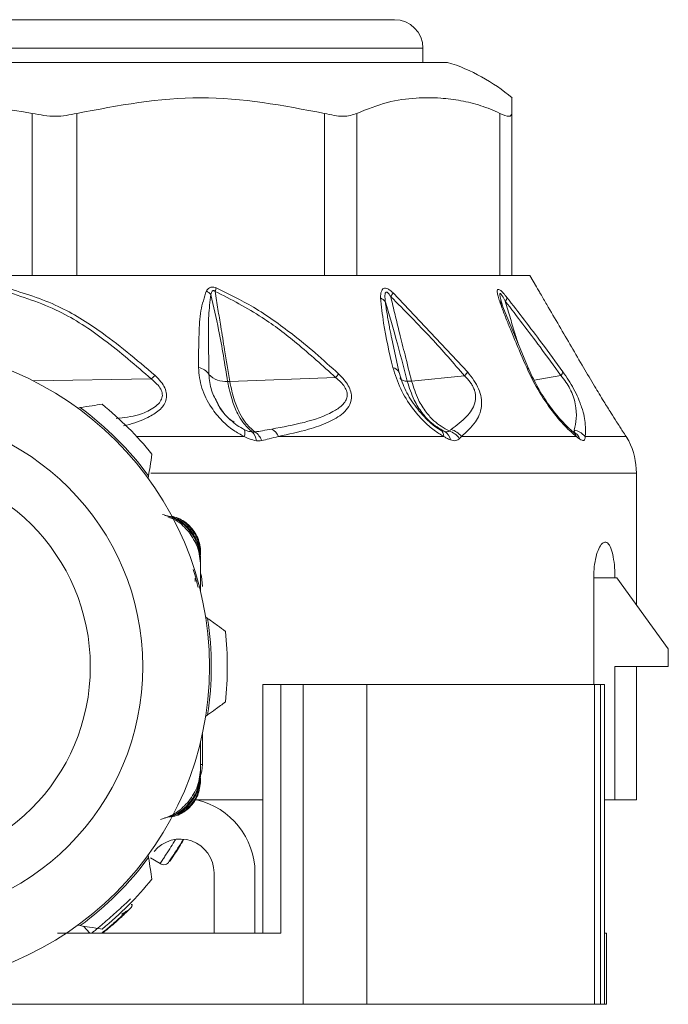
# Model space of a CAD drawing. Header units: millimetres. Extents: x -447 to 1924, y -61 to 422.
# Tile 47 of 62: x 831 to 850, y 153 to 180. Entities that reach past the tile are written whole.
import ezdxf

# ---------------------------------------------------------------- set-up
doc = ezdxf.new("R2010")
doc.units = ezdxf.units.MM

# ---------------------------------------------------------------- blocks, each defined once
blk = doc.blocks.new('Drawing View5')
at = {"color": 7, "linetype": 'Continuous', "lineweight": 18}
for p, q in [((-17.506, 2.201), (-3.306, 2.201)), ((-17.506, 1.401), (-2.506, 1.401)), ((-2.506, 1.001), (-2.506, 1.401)), ((-32.661, 1.001), (-1.816, 1.001)), ((-13.487, -4.999), (-13.487, -0.434)), ((-12.237, -4.999), (-12.237, -0.434)), ((-5.275, -4.999), (-5.275, -0.434)), ((-4.36, -4.999), (-4.36, -0.434)), ((-0.341, -4.999), (-0.341, -0.434)), ((-0.006, -4.999), (-0.006, -0.434)), ((-17.506, -4.999), (-13.244, -4.999)), ((-12.453, -4.999), (-13.244, -4.999)), ((-12.453, -4.999), (-5.071, -4.999)), ((-4.491, -4.999), (-5.071, -4.999)), ((-4.491, -4.999), (-0.23, -4.999)), ((-0.018, -4.999), (-0.23, -4.999)), ((-0.006, -4.999), (0.494, -4.999)), ((0.684, -5.315), (0.494, -4.999)), ((-3.346, -5.486), (-1.249, -7.713)), ((0.479, -7.654), (-0.303, -5.766)), ((-0.184, -5.745), (-0.196, -5.703)), ((-3.187, -7.696), (-3.393, -6.734)), ((-3.182, -7.723), (-3.194, -7.668)), ((-13.456, -7.961), (-10.143, -7.906)), ((-7.936, -7.973), (-4.961, -7.865)), ((-2.825, -7.968), (-1.337, -7.817)), ((0.622, -7.94), (1.371, -7.811)), ((-12.14, -8.712), (-12.209, -8.723)), ((-2.022, -9.333), (-2.16, -9.247)), ((-1.969, -9.36), (-1.979, -9.364)), ((1.776, -9.427), (1.716, -9.389)), ((1.723, -9.392), (1.716, -9.389)), ((-10.554, -9.524), (-7.529, -9.524)), ((-6.569, -9.524), (-1.921, -9.524)), ((-1.426, -9.524), (1.806, -9.524)), ((-10.229, -10.702), (-10.219, -10.633)), ((3.494, -10.553), (-10.158, -10.553)), ((3.494, -14.263), (3.494, -10.553)), ((-8.756, -12.784), (-8.756, -12.858)), ((-8.756, -12.969), (-8.756, -13.043)), ((-8.756, -13.043), (-8.756, -13.154)), ((-8.756, -13.154), (-8.756, -13.892)), ((-8.906, -13.6), (-8.906, -13.512)), ((2.293, -16.499), (2.293, -13.499)), ((2.293, -13.499), (2.89, -13.499)), ((2.94, -13.499), (2.89, -13.499)), ((4.39, -15.499), (2.94, -13.499)), ((-8.558, -14.641), (-8.615, -14.599)), ((4.39, -15.999), (4.39, -15.499)), ((4.39, -15.999), (2.89, -15.999)), ((2.89, -15.999), (2.89, -19.749)), ((3.494, -19.749), (3.494, -15.999)), ((-7.007, -16.499), (-7.007, -23.499)), ((-6.501, -16.499), (-6.501, -23.499)), ((-5.871, -16.499), (-6.501, -16.499)), ((-5.871, -16.499), (-5.871, -25.499)), ((-4.088, -16.499), (-5.871, -16.499)), ((-4.088, -16.499), (-4.088, -25.499)), ((2.32, -16.499), (-4.088, -16.499)), ((2.32, -16.499), (2.32, -25.499)), ((2.488, -16.499), (2.32, -16.499)), ((2.488, -16.499), (2.488, -25.499)), ((2.595, -16.499), (2.488, -16.499)), ((2.595, -16.499), (2.595, -23.499)), ((-8.615, -17.399), (-8.558, -17.357)), ((-8.706, -18.749), (-8.706, -17.886)), ((-8.756, -18.844), (-8.756, -18.105)), ((-8.756, -18.105), (-8.756, -18.955)), ((-8.756, -18.749), (-8.706, -18.749)), ((-8.756, -19.028), (-8.756, -18.955)), ((-8.756, -19.213), (-8.756, -19.139)), ((-8.88, -19.749), (-7.006, -19.749)), ((2.595, -19.749), (2.89, -19.749)), ((2.89, -19.749), (3.494, -19.749)), ((-10.219, -21.365), (-10.229, -21.295)), ((-9.897, -21.542), (-10.165, -21.377)), ((-8.378, -21.799), (-8.378, -23.499)), ((-7.228, -23.499), (-7.228, -21.799)), ((-6.515, -23.499), (-12.777, -23.499)), ((-12.209, -23.275), (-12.14, -23.286)), ((-11.87, -23.499), (-12.045, -23.301)), ((-6.515, -23.499), (-6.501, -23.499)), ((2.595, -23.499), (2.595, -25.499)), ((2.651, -23.499), (2.595, -23.499)), ((2.651, -23.499), (2.651, -25.499)), ((-5.871, -25.499), (-29.14, -25.499)), ((-4.088, -25.499), (-5.871, -25.499)), ((2.32, -25.499), (-4.088, -25.499)), ((2.488, -25.499), (2.32, -25.499)), ((2.595, -25.499), (2.488, -25.499)), ((2.651, -25.499), (2.595, -25.499))]:
    blk.add_line(p, q, dxfattribs=at)
at = {"color": 7, "linetype": 'Continuous', "lineweight": 18, "flags": 128}
for points in [[(-0.277, -5.821), (-0.34, -5.596), (-0.349, -5.537), (-0.344, -5.502), (-0.338, -5.498), (-0.329, -5.502), (-0.317, -5.512), (-0.303, -5.529), (-0.255, -5.604), (-0.191, -5.721), (-0.191, -5.721)], [(-3.186, -7.697), (-3.178, -7.716), (-3.176, -7.721)], [(2.056, -9.524), (2.308, -9.524), (2.53, -9.524), (2.721, -9.524), (2.881, -9.524), (3.01, -9.524), (3.106, -9.524), (3.171, -9.524), (3.205, -9.524)], [(-8.706, -13.749), (-8.735, -13.456), (-8.756, -13.365)], [(-8.756, -19.061), (-8.725, -18.944), (-8.706, -18.749)]]:
    blk.add_lwpolyline(points, dxfattribs=at)
at = {"color": 7, "linetype": 'Continuous', "lineweight": 18}
blk.add_circle((-17.506, -15.999), 7.125, dxfattribs=at)
for centre, radius, start, end in [((-3.306, 1.401), 0.8, 0, 90), ((-3.343, -3.917), 5.15, 49.5183, 72.7451), ((-9.002, -6.014), 0.716, 42.1041, 54.997), ((-9.512, -5.09), 1.218, 343.2269, 348.1023), ((-4.074, -5.114), 0.817, 324.312, 332.9367), ((-3.873, -5.962), 0.381, 35.3627, 62.4573), ((-0.449, -5.883), 0.183, 9.6755, 56.8985), ((-0.417, -5.564), 0.276, 325.3525, 350.0463), ((-17.506, -15.999), 9, 359.9991, 179.9991), ((-8.868, -7.995), 0.41, 32.3293, 82.7621), ((-3.394, -7.833), 0.248, 33.0284, 79.616), ((-2.039, -7.145), 0.972, 316.2502, 324.2975), ((0.375, -7.694), 0.111, 21.7224, 71.6903), ((1.183, -7.652), 0.246, 319.7706, 348.2769), ((-8.347, -9.712), 2.547, 131.5813, 134.8588), ((-8.064, -7.355), 0.622, 222.5894, 276.1157), ((-7.443, -5.684), 3.304, 318.6958, 320.9747), ((-2.963, -7.725), 0.247, 217.6379, 273.5303), ((-17.506, -15.999), 9.05, 36.3677, 53.6323), ((-17.506, -15.999), 9.5, 39.0016, 50.9984), ((-7.8, -9.417), 0.292, 338.5722, 16.7228), ((-7.58, -9.675), 0.392, 4.5888, 44.8043), ((-7.491, -9.794), 0.476, 19.1614, 56.6876), ((-7, -9.72), 0.473, 24.4313, 58.458), ((-2.123, -9.509), 0.203, 355.746, 60.047), ((-2.058, -9.673), 0.33, 9.2768, 60.3932), ((-1.932, -9.907), 0.56, 35.462, 73.3226), ((-1.869, -9.868), 0.562, 37.8002, 73.6245), ((1.523, -9.615), 0.298, 17.8912, 49.3711), ((1.552, -9.726), 0.374, 19.9008, 61.9306), ((1.494, -10.553), 2, 0, 26.8898), ((-17.506, -15.999), 5.65, 0, 180), ((-17.506, -15.999), 9.05, 351.3677, 8.6323), ((-17.506, -15.999), 9.5, 354.0016, 5.9984), ((-17.506, -15.999), 9, 179.9991, 359.9991), ((-17.506, -15.999), 5.65, 180, 0), ((-9.328, -21.799), 2.1, 0, 77.4721), ((-9.328, -21.799), 0.95, 0, 140.8333), ((-17.506, -15.999), 9.05, 306.3677, 323.6323), ((-17.506, -15.999), 9.5, 309.0016, 320.9984)]:
    blk.add_arc(centre, radius, start, end, dxfattribs=at)
for points, knots in [([(-13.487, -0.434), (-14.826, -0.214), (-17.506, 0.224), (-20.185, -0.214), (-21.525, -0.434)], [0, 0, 0, 0, 0.499933, 1, 1, 1, 1]), ([(-5.275, -0.434), (-6.434, -0.214), (-8.755, 0.224), (-11.075, -0.214), (-12.237, -0.434)], [0, 0, 0, 0, 0.499632, 1, 1, 1, 1]), ([(-0.341, -0.434), (-0.52, -0.356), (-0.883, -0.199), (-1.44, -0.067), (-2.047, 0.01), (-2.737, 0.007), (-3.527, -0.097), (-4.076, -0.319), (-4.36, -0.434)], [0, 0, 0, 0, 0.135419, 0.274991, 0.415244, 0.585607, 0.785782, 1, 1, 1, 1]), ([(-0.006, -0.007), (-0.006, -0.005), (-0.006, 0.002), (-0.006, -0.101), (-0.006, -0.32), (-0.006, -0.434)], [0, 0, 0, 0, 0.171076, 0.571477, 1, 1, 1, 1]), ([(-14.318, -5.419), (-13.779, -5.59), (-12.762, -5.912), (-11.383, -6.824), (-10.577, -7.528), (-10.143, -7.906)], [0, 0, 0, 0, 0.3425593, 0.6462348, 1, 1, 1, 1]), ([(-14.299, -5.319), (-13.804, -5.467), (-12.862, -5.749), (-11.428, -6.623), (-10.557, -7.364), (-10.037, -7.807)], [0, 0, 0, 0, 0.308412, 0.587789, 1, 1, 1, 1]), ([(-8.817, -7.588), (-8.813, -7.27), (-8.807, -6.732), (-8.778, -5.99), (-8.652, -5.611), (-8.591, -5.427)], [0, 0, 0, 0, 0.427707, 0.722359, 1, 1, 1, 1]), ([(-8.591, -5.427), (-8.574, -5.403), (-8.542, -5.361), (-8.484, -5.328), (-8.43, -5.318), (-8.378, -5.32), (-8.34, -5.334), (-8.32, -5.341)], [0, 0, 0, 0, 0.303841, 0.543349, 0.671179, 0.821746, 1, 1, 1, 1]), ([(-8.522, -7.776), (-8.527, -7.449), (-8.535, -6.9), (-8.539, -6.146), (-8.493, -5.73), (-8.47, -5.533)], [0, 0, 0, 0, 0.4373839, 0.7346037, 1, 1, 1, 1]), ([(-8.47, -5.533), (-8.465, -5.512), (-8.456, -5.476), (-8.434, -5.44), (-8.413, -5.424), (-8.397, -5.419), (-8.38, -5.421), (-8.362, -5.429), (-8.351, -5.437), (-8.345, -5.442)], [0, 0, 0, 0, 0.3366966, 0.5652326, 0.6587129, 0.7523062, 0.8216938, 0.9026669, 1, 1, 1, 1]), ([(-8.47, -5.533), (-8.394, -5.863), (-8.205, -6.677), (-8.075, -7.49), (-7.998, -7.973)], [0, 0, 0, 0, 0.404874, 1, 1, 1, 1]), ([(-8.345, -5.442), (-8.32, -5.61), (-8.27, -5.939), (-8.18, -6.488), (-8.07, -7.163), (-7.985, -7.678), (-7.936, -7.973)], [0, 0, 0, 0, 0.199401, 0.389589, 0.65075, 1, 1, 1, 1]), ([(-8.345, -5.442), (-7.898, -5.672), (-7.097, -6.085), (-5.981, -6.937), (-5.322, -7.537), (-4.961, -7.865)], [0, 0, 0, 0, 0.364986, 0.653176, 1, 1, 1, 1]), ([(-8.32, -5.341), (-7.965, -5.514), (-7.217, -5.879), (-6.305, -6.538), (-5.516, -7.18), (-5.094, -7.566), (-4.877, -7.765)], [0, 0, 0, 0, 0.283427, 0.598157, 0.79281, 1, 1, 1, 1]), ([(-3.697, -5.624), (-3.696, -5.583), (-3.694, -5.51), (-3.672, -5.425), (-3.636, -5.373), (-3.586, -5.349), (-3.517, -5.359), (-3.431, -5.409), (-3.375, -5.459), (-3.346, -5.486)], [0, 0, 0, 0, 0.2026743, 0.3639009, 0.4931688, 0.5944464, 0.7169049, 0.8527137, 1, 1, 1, 1]), ([(-3.562, -5.741), (-3.567, -5.696), (-3.576, -5.619), (-3.574, -5.527), (-3.56, -5.476), (-3.538, -5.461), (-3.522, -5.463), (-3.503, -5.471), (-3.48, -5.492), (-3.447, -5.533), (-3.425, -5.568), (-3.41, -5.591)], [0, 0, 0, 0, 0.274116, 0.463193, 0.592982, 0.653123, 0.685145, 0.720858, 0.783468, 0.856593, 1, 1, 1, 1]), ([(-0.349, -5.729), (-0.366, -5.677), (-0.397, -5.583), (-0.421, -5.467), (-0.418, -5.395), (-0.381, -5.377), (-0.318, -5.417), (-0.237, -5.5), (-0.178, -5.573), (-0.146, -5.612)], [0, 0, 0, 0, 0.1952, 0.351587, 0.494569, 0.605688, 0.718068, 0.846595, 1, 1, 1, 1]), ([(0.684, -5.315), (0.684, -5.315), (0.684, -5.316), (0.731, -5.395), (0.828, -5.561), (1.027, -5.902), (1.43, -6.592), (1.78, -7.195), (2.009, -7.588)], [0, 0, 0, 0, 0.01856, 0.08035, 0.139672, 0.271094, 0.523902, 1, 1, 1, 1]), ([(-3.349, -7.588), (-3.45, -7.164), (-3.61, -6.49), (-3.673, -5.858), (-3.697, -5.624)], [0, 0, 0, 0, 0.629625, 1, 1, 1, 1]), ([(-3.562, -5.741), (-3.461, -6.085), (-3.242, -6.831), (-3.051, -7.572), (-2.948, -7.971)], [0, 0, 0, 0, 0.460533, 1, 1, 1, 1]), ([(-3.383, -6.781), (-3.403, -6.681), (-3.447, -6.461), (-3.511, -6.114), (-3.545, -5.868), (-3.562, -5.741)], [0, 0, 0, 0, 0.2877122, 0.6341049, 1, 1, 1, 1]), ([(-3.41, -5.591), (-3.371, -5.76), (-3.292, -6.101), (-3.156, -6.647), (-3, -7.27), (-2.886, -7.722), (-2.825, -7.968)], [0, 0, 0, 0, 0.2134593, 0.4293792, 0.6901911, 1, 1, 1, 1]), ([(-3.41, -5.591), (-3.026, -5.976), (-2.313, -6.692), (-1.645, -7.462), (-1.337, -7.817)], [0, 0, 0, 0, 0.53826, 1, 1, 1, 1]), ([(0.41, -7.588), (0.296, -7.322), (0.125, -6.925), (-0.083, -6.422), (-0.227, -6.064), (-0.307, -5.843), (-0.349, -5.729)], [0, 0, 0, 0, 0.420929, 0.628617, 0.808166, 1, 1, 1, 1]), ([(-0.284, -5.797), (-0.291, -5.777), (-0.304, -5.737), (-0.314, -5.701), (-0.318, -5.684)], [0, 0, 0, 0, 0.512611, 1, 1, 1, 1]), ([(-0.282, -5.807), (-0.288, -5.787), (-0.3, -5.749), (-0.31, -5.714), (-0.314, -5.697)], [0, 0, 0, 0, 0.513287, 1, 1, 1, 1]), ([(-0.191, -5.721), (0.136, -6.147), (0.664, -6.833), (1.176, -7.542), (1.371, -7.811)], [0, 0, 0, 0, 0.619883, 1, 1, 1, 1]), ([(-0.191, -5.721), (-0.144, -5.882), (-0.05, -6.202), (0.068, -6.586), (0.137, -6.811), (0.157, -6.876)], [0, 0, 0, 0, 0.416733, 0.829511, 1, 1, 1, 1]), ([(-0.146, -5.612), (0.183, -6.037), (0.714, -6.723), (1.229, -7.433), (1.424, -7.702)], [0, 0, 0, 0, 0.620107, 1, 1, 1, 1]), ([(-7.529, -9.524), (-7.633, -9.469), (-7.858, -9.352), (-8.176, -9.071), (-8.497, -8.674), (-8.759, -8.157), (-8.797, -7.779), (-8.817, -7.588)], [0, 0, 0, 0, 0.137707, 0.297654, 0.485766, 0.740451, 1, 1, 1, 1]), ([(-1.921, -9.524), (-2.012, -9.47), (-2.207, -9.354), (-2.511, -9.077), (-2.844, -8.688), (-3.169, -8.17), (-3.288, -7.787), (-3.349, -7.588)], [0, 0, 0, 0, 0.136663, 0.294577, 0.479617, 0.72985, 1, 1, 1, 1]), ([(-1.961, -9.377), (-2.032, -9.334), (-2.175, -9.246), (-2.448, -9.006), (-2.751, -8.653), (-3.037, -8.178), (-3.137, -7.857), (-3.187, -7.696)], [0, 0, 0, 0, 0.121266, 0.245154, 0.495302, 0.747134, 1, 1, 1, 1]), ([(-1.249, -7.713), (-1.187, -7.789), (-1.067, -7.937), (-0.93, -8.193), (-0.856, -8.45), (-0.854, -8.795), (-1.031, -9.172), (-1.284, -9.397), (-1.426, -9.524)], [0, 0, 0, 0, 0.0942, 0.182499, 0.278775, 0.389657, 0.657979, 1, 1, 1, 1]), ([(1.806, -9.524), (1.702, -9.435), (1.467, -9.236), (1.059, -8.733), (0.677, -8.153), (0.493, -7.764), (0.41, -7.588)], [0, 0, 0, 0, 0.209172, 0.469256, 0.760695, 1, 1, 1, 1]), ([(1.735, -9.405), (1.679, -9.359), (1.565, -9.267), (1.326, -9.017), (1.034, -8.65), (0.716, -8.156), (0.558, -7.821), (0.478, -7.653)], [0, 0, 0, 0, 0.122649, 0.246669, 0.495921, 0.746921, 1, 1, 1, 1]), ([(1.424, -7.702), (1.479, -7.781), (1.586, -7.934), (1.736, -8.191), (1.842, -8.4), (1.882, -8.509), (1.895, -8.543)], [0, 0, 0, 0, 0.283852, 0.558242, 0.860394, 1, 1, 1, 1]), ([(2.009, -7.588), (2.111, -7.763), (2.297, -8.079), (2.563, -8.515), (2.772, -8.85), (2.953, -9.133), (3.103, -9.367), (3.174, -9.476), (3.205, -9.524)], [0, 0, 0, 0, 0.237372, 0.431825, 0.589432, 0.718601, 0.877817, 1, 1, 1, 1]), ([(-10.143, -7.906), (-10.087, -7.952), (-9.984, -8.035), (-9.872, -8.182), (-9.82, -8.334), (-9.846, -8.483), (-9.942, -8.617), (-10.154, -8.776), (-10.534, -8.95), (-10.911, -8.993), (-11.125, -9.018)], [0, 0, 0, 0, 0.092113, 0.16945, 0.241108, 0.313018, 0.396505, 0.497347, 0.714546, 1, 1, 1, 1]), ([(-10.037, -7.807), (-9.979, -7.863), (-9.87, -7.971), (-9.755, -8.153), (-9.702, -8.338), (-9.728, -8.57), (-9.912, -8.807), (-10.297, -9.032), (-10.648, -9.165), (-10.893, -9.216), (-10.921, -9.222)], [0, 0, 0, 0, 0.095054, 0.179784, 0.258971, 0.342144, 0.502948, 0.682013, 0.963189, 1, 1, 1, 1]), ([(-8.272, -8.6), (-8.339, -8.476), (-8.484, -8.207), (-8.509, -7.927), (-8.522, -7.776)], [0, 0, 0, 0, 0.4605261, 1, 1, 1, 1]), ([(-7.998, -7.973), (-7.958, -8.163), (-7.887, -8.497), (-7.728, -8.869), (-7.541, -9.185), (-7.394, -9.317), (-7.302, -9.399)], [0, 0, 0, 0, 0.294643, 0.521096, 0.701932, 1, 1, 1, 1]), ([(-7.998, -7.973), (-7.987, -7.973), (-7.966, -7.974), (-7.945, -7.973), (-7.936, -7.973)], [0, 0, 0, 0, 0.559976, 1, 1, 1, 1]), ([(-7.936, -7.973), (-7.896, -8.161), (-7.826, -8.495), (-7.667, -8.866), (-7.479, -9.182), (-7.326, -9.314), (-7.23, -9.397)], [0, 0, 0, 0, 0.294538, 0.521008, 0.701872, 1, 1, 1, 1]), ([(-4.961, -7.865), (-4.91, -7.907), (-4.815, -7.985), (-4.703, -8.123), (-4.637, -8.268), (-4.632, -8.409), (-4.682, -8.538), (-4.81, -8.689), (-5.404, -9.066), (-6.138, -9.202), (-6.752, -9.316)], [0, 0, 0, 0, 0.051613, 0.09536, 0.137319, 0.180165, 0.228028, 0.285272, 0.402314, 1, 1, 1, 1]), ([(-4.877, -7.765), (-4.823, -7.818), (-4.72, -7.921), (-4.6, -8.094), (-4.525, -8.273), (-4.494, -8.583), (-4.729, -8.895), (-5.176, -9.143), (-5.788, -9.357), (-6.282, -9.462), (-6.569, -9.524)], [0, 0, 0, 0, 0.054232, 0.103303, 0.150337, 0.200897, 0.369635, 0.542742, 0.734318, 1, 1, 1, 1]), ([(-2.948, -7.971), (-2.928, -7.972), (-2.891, -7.973), (-2.845, -7.969), (-2.825, -7.968)], [0, 0, 0, 0, 0.559847, 1, 1, 1, 1]), ([(-2.948, -7.971), (-2.889, -8.154), (-2.784, -8.48), (-2.549, -8.847), (-2.266, -9.169), (-2.038, -9.302), (-1.895, -9.386)], [0, 0, 0, 0, 0.287161, 0.511571, 0.692984, 1, 1, 1, 1]), ([(-2.825, -7.968), (-2.768, -8.147), (-2.666, -8.467), (-2.433, -8.829), (-2.154, -9.149), (-1.919, -9.285), (-1.772, -9.37)], [0, 0, 0, 0, 0.28629, 0.510661, 0.69222, 1, 1, 1, 1]), ([(-1.337, -7.817), (-1.28, -7.876), (-1.198, -7.961), (-1.114, -8.091), (-1.067, -8.187), (-1.036, -8.285), (-1.016, -8.426), (-1.059, -8.687), (-1.29, -9.007), (-1.558, -9.212), (-1.711, -9.329)], [0, 0, 0, 0, 0.088148, 0.127362, 0.165638, 0.20809, 0.253003, 0.357761, 0.633199, 1, 1, 1, 1]), ([(1.371, -7.811), (1.419, -7.872), (1.512, -7.987), (1.637, -8.194), (1.73, -8.409), (1.85, -8.88), (1.794, -9.134), (1.747, -9.345)], [0, 0, 0, 0, 0.097572, 0.186101, 0.286324, 0.407959, 1, 1, 1, 1]), ([(-8.342, -8.486), (-8.232, -8.683), (-8.088, -8.938), (-7.863, -9.088), (-7.812, -9.122)], [0, 0, 0, 0, 0.771732, 1, 1, 1, 1]), ([(1.895, -8.543), (1.916, -8.596), (2.019, -8.855), (2.069, -9.179), (2.06, -9.414), (2.056, -9.524)], [0, 0, 0, 0, 0.1189249, 0.5863086, 1, 1, 1, 1]), ([(-12.14, -8.712), (-12.026, -8.694), (-11.821, -8.662), (-11.618, -8.63), (-11.527, -8.616)], [0, 0, 0, 0, 0.550612, 1, 1, 1, 1]), ([(-7.905, -9.067), (-7.911, -9.062), (-8.05, -8.949), (-8.187, -8.788), (-8.262, -8.622), (-8.272, -8.6)], [0, 0, 0, 0, 0.037231, 0.876192, 1, 1, 1, 1]), ([(-7.521, -9.333), (-7.592, -9.295), (-7.731, -9.221), (-7.848, -9.117), (-7.905, -9.067)], [0, 0, 0, 0, 0.512153, 1, 1, 1, 1]), ([(-7.302, -9.399), (-7.344, -9.392), (-7.417, -9.379), (-7.49, -9.347), (-7.521, -9.333)], [0, 0, 0, 0, 0.571169, 1, 1, 1, 1]), ([(-7.23, -9.397), (-7.243, -9.399), (-7.265, -9.402), (-7.291, -9.4), (-7.302, -9.399)], [0, 0, 0, 0, 0.560007, 1, 1, 1, 1]), ([(-6.752, -9.316), (-6.84, -9.332), (-6.997, -9.36), (-7.158, -9.385), (-7.23, -9.397)], [0, 0, 0, 0, 0.554562, 1, 1, 1, 1]), ([(-1.895, -9.386), (-1.919, -9.378), (-1.96, -9.364), (-2.004, -9.343), (-2.022, -9.333)], [0, 0, 0, 0, 0.574767, 1, 1, 1, 1]), ([(-1.772, -9.37), (-1.787, -9.382), (-1.815, -9.404), (-1.87, -9.392), (-1.895, -9.386)], [0, 0, 0, 0, 0.541687, 1, 1, 1, 1]), ([(-1.711, -9.329), (-1.722, -9.337), (-1.742, -9.351), (-1.762, -9.364), (-1.772, -9.37)], [0, 0, 0, 0, 0.557314, 1, 1, 1, 1]), ([(1.747, -9.345), (1.75, -9.355), (1.755, -9.376), (1.745, -9.392), (1.73, -9.39), (1.723, -9.39)], [0, 0, 0, 0, 0.381512, 0.751212, 1, 1, 1, 1]), ([(2.056, -9.524), (2.008, -9.477), (1.922, -9.392), (1.801, -9.359), (1.747, -9.345)], [0, 0, 0, 0, 0.559299, 1, 1, 1, 1]), ([(-7.189, -9.644), (-7.256, -9.63), (-7.371, -9.607), (-7.482, -9.549), (-7.529, -9.524)], [0, 0, 0, 0, 0.5787259, 1, 1, 1, 1]), ([(-7.042, -9.638), (-7.069, -9.642), (-7.116, -9.65), (-7.167, -9.646), (-7.189, -9.644)], [0, 0, 0, 0, 0.560194, 1, 1, 1, 1]), ([(-6.569, -9.524), (-6.655, -9.546), (-6.81, -9.586), (-6.97, -9.622), (-7.042, -9.638)], [0, 0, 0, 0, 0.555292, 1, 1, 1, 1]), ([(-1.732, -9.62), (-1.768, -9.605), (-1.83, -9.58), (-1.894, -9.54), (-1.921, -9.524)], [0, 0, 0, 0, 0.579744, 1, 1, 1, 1]), ([(-1.476, -9.582), (-1.508, -9.606), (-1.557, -9.642), (-1.652, -9.644), (-1.705, -9.628), (-1.732, -9.62)], [0, 0, 0, 0, 0.482193, 0.740263, 1, 1, 1, 1]), ([(-1.426, -9.524), (-1.435, -9.535), (-1.451, -9.554), (-1.468, -9.573), (-1.476, -9.582)], [0, 0, 0, 0, 0.558376, 1, 1, 1, 1]), ([(1.903, -9.599), (1.886, -9.587), (1.855, -9.565), (1.821, -9.536), (1.806, -9.524)], [0, 0, 0, 0, 0.55931, 1, 1, 1, 1]), ([(2.056, -9.524), (2.055, -9.551), (2.055, -9.604), (2.019, -9.638), (1.969, -9.637), (1.925, -9.612), (1.903, -9.599)], [0, 0, 0, 0, 0.273675, 0.544486, 0.766897, 1, 1, 1, 1]), ([(3.205, -9.524), (3.227, -9.561), (3.267, -9.627), (3.282, -9.656), (3.272, -9.638), (3.246, -9.591), (3.218, -9.545), (3.205, -9.524)], [0, 0, 0, 0, 0.269902, 0.490211, 0.672926, 0.851395, 1, 1, 1, 1]), ([(-10.123, -10.02), (-10.141, -10.136), (-10.173, -10.339), (-10.205, -10.544), (-10.219, -10.633)], [0, 0, 0, 0, 0.5692143, 1, 1, 1, 1]), ([(-8.756, -13.043), (-8.773, -12.881), (-8.806, -12.558), (-9.064, -12.138), (-9.416, -11.833), (-9.7, -11.755), (-9.827, -11.72)], [0, 0, 0, 0, 0.262361, 0.523865, 0.78552, 1, 1, 1, 1]), ([(-8.756, -12.969), (-8.773, -12.808), (-8.807, -12.494), (-9.069, -12.096), (-9.397, -11.824), (-9.651, -11.768), (-9.757, -11.744)], [0, 0, 0, 0, 0.279052, 0.547337, 0.812542, 1, 1, 1, 1]), ([(-9.089, -12.208), (-9.197, -12.09), (-9.365, -11.904), (-9.597, -11.817), (-9.68, -11.786)], [0, 0, 0, 0, 0.6416003, 1, 1, 1, 1]), ([(-8.756, -12.858), (-8.771, -12.708), (-8.801, -12.407), (-9.074, -12.041), (-9.37, -11.805), (-9.582, -11.777), (-9.647, -11.768)], [0, 0, 0, 0, 0.291464, 0.58257, 0.873608, 1, 1, 1, 1]), ([(-9.571, -11.767), (-9.51, -11.784), (-9.321, -11.835), (-9.042, -12.03), (-8.852, -12.313), (-8.768, -12.575), (-8.76, -12.714), (-8.756, -12.784)], [0, 0, 0, 0, 0.136543, 0.417549, 0.703003, 0.8502, 1, 1, 1, 1]), ([(-8.756, -13.154), (-8.772, -12.978), (-8.802, -12.635), (-8.995, -12.349), (-9.089, -12.208)], [0, 0, 0, 0, 0.510429, 1, 1, 1, 1]), ([(2.293, -13.499), (2.295, -13.422), (2.299, -13.238), (2.341, -12.966), (2.413, -12.719), (2.507, -12.547), (2.612, -12.479), (2.714, -12.531), (2.799, -12.703), (2.858, -12.968), (2.887, -13.25), (2.889, -13.431), (2.89, -13.499)], [0, 0, 0, 0, 0.072436, 0.171678, 0.273655, 0.380851, 0.493082, 0.607601, 0.720798, 0.830386, 0.936169, 1, 1, 1, 1]), ([(-8.964, -13.27), (-8.953, -13.304), (-8.933, -13.365), (-8.9, -13.483), (-8.874, -13.579), (-8.856, -13.652), (-8.845, -13.696), (-8.834, -13.74), (-8.829, -13.764), (-8.826, -13.777)], [0, 0, 0, 0, 0.375394, 0.664308, 0.835356, 0.887103, 0.926937, 0.962067, 1, 1, 1, 1]), ([(-8.558, -14.641), (-8.466, -14.708), (-8.298, -14.831), (-8.132, -14.952), (-8.058, -15.006)], [0, 0, 0, 0, 0.550612, 1, 1, 1, 1]), ([(-6.501, -16.499), (-6.575, -16.499), (-6.721, -16.499), (-6.885, -16.499), (-6.985, -16.499), (-7, -16.499), (-7.007, -16.499)], [0, 0, 0, 0, 0.2793328, 0.5588645, 0.7793628, 1, 1, 1, 1]), ([(-8.058, -16.992), (-8.152, -17.061), (-8.318, -17.182), (-8.486, -17.304), (-8.558, -17.357)], [0, 0, 0, 0, 0.569214, 1, 1, 1, 1]), ([(-9.827, -20.278), (-9.699, -20.242), (-9.415, -20.164), (-9.064, -19.86), (-8.806, -19.439), (-8.772, -19.116), (-8.756, -18.955)], [0, 0, 0, 0, 0.214486, 0.476146, 0.737645, 1, 1, 1, 1]), ([(-9.757, -20.254), (-9.651, -20.23), (-9.397, -20.173), (-9.069, -19.901), (-8.807, -19.504), (-8.773, -19.189), (-8.756, -19.028)], [0, 0, 0, 0, 0.18745, 0.452675, 0.72094, 1, 1, 1, 1]), ([(-9.084, -19.783), (-8.991, -19.644), (-8.801, -19.359), (-8.771, -19.018), (-8.756, -18.844)], [0, 0, 0, 0, 0.489706, 1, 1, 1, 1]), ([(-9.647, -20.229), (-9.582, -20.221), (-9.37, -20.192), (-9.074, -19.957), (-8.801, -19.591), (-8.771, -19.29), (-8.756, -19.139)], [0, 0, 0, 0, 0.126246, 0.417408, 0.708389, 1, 1, 1, 1]), ([(-8.756, -19.213), (-8.772, -19.353), (-8.804, -19.626), (-9.044, -19.967), (-9.32, -20.162), (-9.509, -20.214), (-9.571, -20.231)], [0, 0, 0, 0, 0.295904, 0.581829, 0.863182, 1, 1, 1, 1]), ([(-9.887, -20.303), (-9.729, -20.248), (-9.419, -20.139), (-9.194, -19.9), (-9.084, -19.783)], [0, 0, 0, 0, 0.509411, 1, 1, 1, 1]), ([(-9.466, -20.869), (-9.474, -20.883), (-9.525, -20.968), (-9.609, -21.1), (-9.704, -21.249), (-9.778, -21.363), (-9.836, -21.451), (-9.884, -21.524), (-9.892, -21.535), (-9.897, -21.542)], [0, 0, 0, 0, 0.039889, 0.24685, 0.37522, 0.51991, 0.664655, 0.793055, 1, 1, 1, 1]), ([(-9.235, -20.872), (-9.263, -20.92), (-9.328, -21.028), (-9.437, -21.202), (-9.54, -21.357), (-9.613, -21.464), (-9.623, -21.478), (-9.628, -21.485)], [0, 0, 0, 0, 0.1630288, 0.3744647, 0.5848403, 0.7935798, 1, 1, 1, 1]), ([(-9.416, -21.139), (-9.4, -21.113), (-9.351, -21.037), (-9.292, -20.941), (-9.257, -20.881), (-9.251, -20.871)], [0, 0, 0, 0, 0.299639, 0.882204, 1, 1, 1, 1]), ([(-9.688, -21.542), (-9.684, -21.537), (-9.678, -21.528), (-9.628, -21.458), (-9.555, -21.352), (-9.481, -21.241), (-9.432, -21.164), (-9.416, -21.139)], [0, 0, 0, 0, 0.222532, 0.445065, 0.667991, 0.891339, 1, 1, 1, 1]), ([(-10.219, -21.365), (-10.201, -21.478), (-10.169, -21.684), (-10.137, -21.886), (-10.123, -21.978)], [0, 0, 0, 0, 0.550612, 1, 1, 1, 1]), ([(-9.688, -21.541), (-9.709, -21.551), (-9.752, -21.573), (-9.828, -21.574), (-9.874, -21.552), (-9.897, -21.542)], [0, 0, 0, 0, 0.311559, 0.655779, 1, 1, 1, 1]), ([(-10.768, -22.571), (-10.78, -22.582), (-10.808, -22.609), (-10.881, -22.678), (-10.979, -22.77), (-11.111, -22.89), (-11.276, -23.039), (-11.444, -23.185), (-11.579, -23.3), (-11.683, -23.388), (-11.762, -23.453), (-11.81, -23.492), (-11.817, -23.498), (-11.818, -23.499)], [0, 0, 0, 0, 0.064352, 0.160588, 0.25763, 0.343671, 0.482207, 0.620946, 0.706931, 0.80381, 0.900833, 0.986874, 1, 1, 1, 1]), ([(-10.725, -22.529), (-10.728, -22.533), (-10.732, -22.537), (-10.764, -22.567), (-10.768, -22.571)], [0, 0, 0, 0, 0.866964, 1, 1, 1, 1]), ([(-10.683, -22.718), (-10.682, -22.708), (-10.679, -22.69), (-10.699, -22.689), (-10.707, -22.689)], [0, 0, 0, 0, 0.554388, 1, 1, 1, 1]), ([(-10.735, -22.804), (-10.74, -22.81), (-10.752, -22.821), (-10.845, -22.913), (-10.98, -23.04), (-11.143, -23.189), (-11.308, -23.331), (-11.444, -23.444), (-11.493, -23.483), (-11.514, -23.499)], [0, 0, 0, 0, 0.14674, 0.295272, 0.444904, 0.595314, 0.74577, 0.895473, 1, 1, 1, 1]), ([(-11.271, -23.278), (-11.248, -23.258), (-11.178, -23.2), (-11.06, -23.094), (-10.928, -22.972), (-10.859, -22.906), (-10.824, -22.873)], [0, 0, 0, 0, 0.14642, 0.431831, 0.716501, 1, 1, 1, 1]), ([(-10.982, -22.963), (-10.95, -22.945), (-10.887, -22.911), (-10.822, -22.873), (-10.779, -22.846), (-10.771, -22.839), (-10.767, -22.836)], [0, 0, 0, 0, 0.27122, 0.529165, 0.772245, 1, 1, 1, 1]), ([(-10.735, -22.804), (-10.718, -22.785), (-10.695, -22.759), (-10.689, -22.726), (-10.688, -22.717)], [0, 0, 0, 0, 0.742218, 1, 1, 1, 1]), ([(-11.527, -23.382), (-11.643, -23.364), (-11.846, -23.332), (-12.051, -23.3), (-12.14, -23.286)], [0, 0, 0, 0, 0.569214, 1, 1, 1, 1]), ([(-11.539, -23.499), (-11.515, -23.48), (-11.459, -23.435), (-11.362, -23.357), (-11.294, -23.298), (-11.271, -23.278)], [0, 0, 0, 0, 0.341211, 0.783995, 1, 1, 1, 1])]:
    blk.add_open_spline(points, degree=3, knots=knots, dxfattribs=at)
for points in [[(-13.487, -0.434), (-13.267, -0.475), (-12.829, -0.556), (-12.434, -0.475), (-12.237, -0.434)], [(-5.275, -0.434), (-5.092, -0.475), (-4.727, -0.556), (-4.482, -0.475), (-4.36, -0.434)], [(-0.341, -0.434), (-0.244, -0.475), (-0.05, -0.556), (-0.021, -0.475), (-0.006, -0.434)]]:
    blk.add_open_spline(points, degree=3, dxfattribs=at)

msp = doc.modelspace()

# ---------------------------------------------------------------- block references
at = {"color": 7, "linetype": 'Continuous', "lineweight": 18}
msp.add_blockref('Drawing View5', (845.145, 178.107), dxfattribs=at)

doc.saveas('drawing.dxf')
